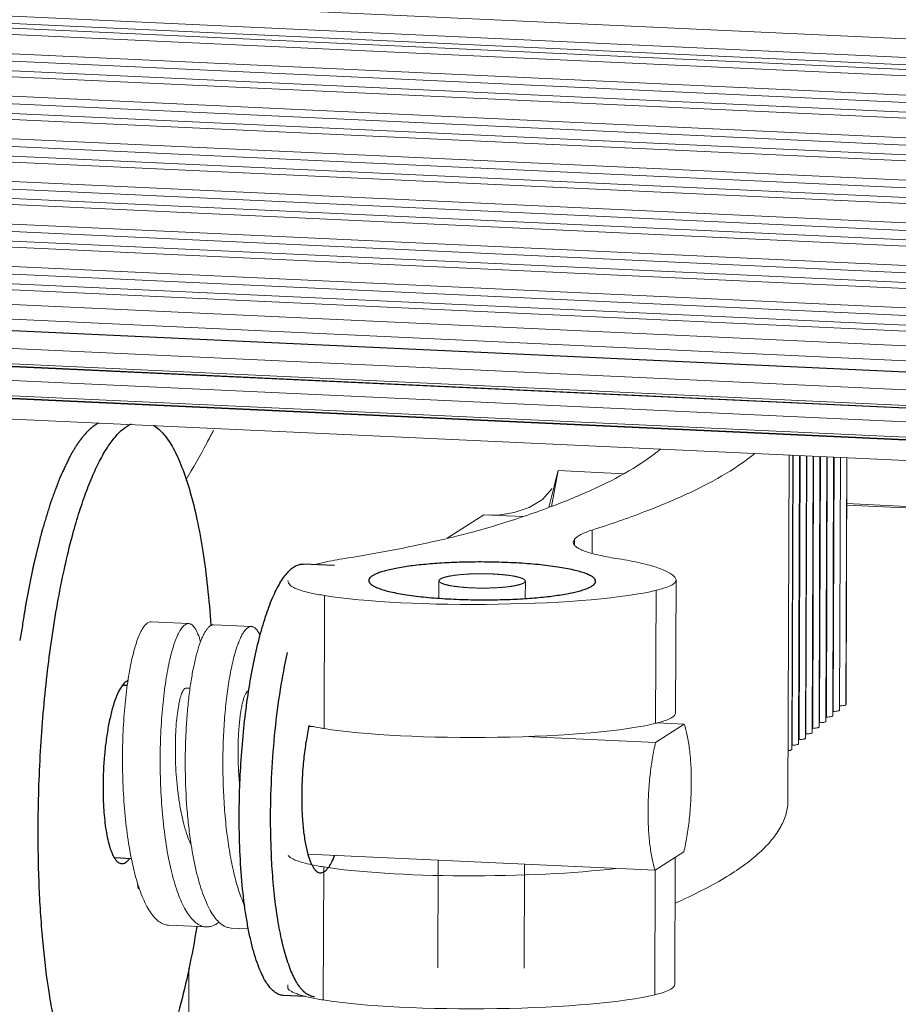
# Model space of a CAD drawing. Header units: millimetres. Extents: x 36962 to 38454, y -11669 to -10615.
# Tile 4 of 30: x 37078 to 37119, y -11564 to -11519. Entities that reach past the tile are written whole.
import ezdxf

# ---------------------------------------------------------------- set-up
doc = ezdxf.new("R2010")
doc.units = ezdxf.units.MM
doc.header["$LTSCALE"] = 50
doc.layers.get('0').update_dxf_attribs({"lineweight": 18})
doc.layers.add('02___PRT_ALL_AXES', color=7, linetype='Continuous')
doc.layers.add('03__ASM_ALL_CURVES', color=7, linetype='Continuous')

msp = doc.modelspace()

# ---------------------------------------------------------------- linework, layer by layer
at = {"color": 7, "linetype": 'Continuous'}
for p, q in [((37066.386, -11517.24), (37356.846, -11530.7)), ((37355.595, -11531.504), (37065.135, -11518.045)), ((37064.634, -11518.366), (37355.094, -11531.826)), ((37064.634, -11518.588), (37355.094, -11532.048)), ((37064.684, -11518.87), (37355.144, -11532.33)), ((37355.141, -11533.228), (37064.681, -11519.768)), ((37355.089, -11533.576), (37064.629, -11520.116)), ((37064.627, -11520.56), (37355.087, -11534.02)), ((37064.678, -11520.842), (37355.138, -11534.301)), ((37355.135, -11535.2), (37064.675, -11521.74)), ((37355.082, -11535.548), (37064.622, -11522.088)), ((37064.621, -11522.532), (37355.081, -11535.992)), ((37064.671, -11522.814), (37355.131, -11536.273)), ((37355.076, -11537.519), (37064.616, -11524.06)), ((37355.128, -11537.172), (37064.668, -11523.712)), ((37064.614, -11524.504), (37355.074, -11537.964)), ((37064.665, -11524.786), (37355.125, -11538.245)), ((37355.031, -11539.14), (37064.662, -11525.684)), ((37355.069, -11539.491), (37064.609, -11526.032)), ((37064.608, -11526.476), (37355.068, -11539.936)), ((37064.658, -11526.758), (37355.118, -11540.217)), ((37355.115, -11541.116), (37064.655, -11527.656)), ((37355.063, -11541.463), (37064.603, -11528.004)), ((37064.601, -11528.448), (37355.061, -11541.908)), ((37064.652, -11528.729), (37355.112, -11542.189)), ((37355.056, -11543.435), (37064.596, -11529.976)), ((37355.109, -11543.088), (37064.649, -11529.628)), ((37064.595, -11530.42), (37355.055, -11543.88)), ((37064.645, -11530.701), (37355.105, -11544.161)), ((37355.156, -11544.847), (37064.696, -11531.387)), ((37355.207, -11545.533), (37064.747, -11532.074)), ((37065.22, -11532.607), (37355.68, -11546.066)), ((37065.273, -11532.636), (37355.733, -11546.096)), ((37356.444, -11546.942), (37066.532, -11533.508)), ((37357.122, -11547.692), (37066.662, -11534.232)), ((37357.222, -11547.804), (37066.762, -11534.344)), ((37357.116, -11547.826), (37066.815, -11534.374)), ((37067.9, -11535.049), (37357.823, -11548.484)), ((37068.03, -11535.773), (37358.49, -11549.233)), ((37358.59, -11549.345), (37068.13, -11535.885)), ((37358.484, -11549.368), (37068.183, -11535.915)), ((37359.389, -11550.346), (37069.473, -11536.912)), ((37113.572, -11538.955), (37113.52, -11554.948)), ((37113.694, -11552.6), (37113.739, -11538.963)), ((37113.761, -11538.964), (37113.716, -11552.4)), ((37114.01, -11552.339), (37114.054, -11538.978)), ((37114.076, -11538.979), (37114.033, -11552.139)), ((37114.327, -11552.078), (37114.37, -11538.992)), ((37114.392, -11538.993), (37114.349, -11551.879)), ((37114.643, -11551.817), (37114.686, -11539.007)), ((37114.707, -11539.008), (37114.666, -11551.618)), ((37114.96, -11551.556), (37115.001, -11539.022)), ((37115.023, -11539.023), (37114.982, -11551.357)), ((37115.276, -11551.295), (37115.317, -11539.036)), ((37115.338, -11539.037), (37115.299, -11551.096)), ((37115.593, -11551.035), (37115.632, -11539.051)), ((37115.654, -11539.052), (37115.615, -11550.835)), ((37115.909, -11550.774), (37115.948, -11539.065)), ((37116.242, -11539.079), (37116.205, -11550.515)), ((37116.207, -11550.498), (37116.245, -11539.079)), ((37102.566, -11541.334), (37102.881, -11539.679)), ((37102.881, -11539.679), (37102.763, -11540.129)), ((37102.881, -11539.679), (37105.925, -11539.82)), ((37102.763, -11540.129), (37102.689, -11540.415)), ((37101.532, -11541.387), (37100.842, -11541.617)), ((37359.382, -11552.543), (37116.237, -11541.276)), ((37359.382, -11552.475), (37116.238, -11541.208)), ((37099.436, -11541.723), (37101.241, -11541.806)), ((37104.455, -11542.43), (37104.451, -11543.51)), ((37103.577, -11542.995), (37103.635, -11542.857)), ((37103.634, -11543.103), (37103.635, -11542.857)), ((37108.303, -11544.646), (37108.335, -11544.742)), ((37108.335, -11544.741), (37108.315, -11550.904)), ((37092.067, -11545.465), (37092.047, -11551.627)), ((37107.413, -11545.221), (37107.392, -11551.383)), ((37085.777, -11546.766), (37084.034, -11546.685)), ((37088.681, -11546.9), (37086.939, -11546.819)), ((37116.205, -11550.515), (37116.207, -11550.497)), ((37115.593, -11551.034), (37115.585, -11551.047)), ((37115.909, -11550.773), (37115.901, -11550.786)), ((37108.715, -11551.421), (37107.391, -11552.273)), ((37108.715, -11551.421), (37107.463, -11551.363)), ((37115.276, -11551.295), (37115.268, -11551.308)), ((37091.563, -11551.539), (37091.343, -11551.529)), ((37114.643, -11551.818), (37114.636, -11551.829)), ((37114.96, -11551.556), (37114.952, -11551.568)), ((37107.391, -11552.273), (37101.35, -11551.993)), ((37114.01, -11552.338), (37114.003, -11552.351)), ((37114.327, -11552.077), (37114.319, -11552.09)), ((37113.694, -11552.599), (37113.686, -11552.612)), ((37108.696, -11557.337), (37107.372, -11558.188)), ((37107.372, -11558.188), (37091.293, -11557.443)), ((37108.293, -11557.596), (37108.274, -11563.475)), ((37092.026, -11558.036), (37092.006, -11564.198)), ((37107.37, -11558.188), (37107.351, -11563.954)), ((37083.383, -11558.704), (37083.436, -11559.039)), ((37083.436, -11559.039), (37083.488, -11559.041)), ((37084.838, -11560.737), (37086.581, -11560.818)), ((37087.743, -11560.872), (37088.542, -11560.909)), ((37085.785, -11562.713), (37085.743, -11575.209)), ((37090.358, -11563.501), (37090.358, -11563.663))]:
    msp.add_line(p, q, dxfattribs=at)
at = {"color": 3, "linetype": 'Continuous'}
msp.add_line((37097.742, -11542.812), (37099.436, -11541.723), dxfattribs=at)
at = {"color": 2, "linetype": 'Continuous'}
for p, q in [((37097.359, -11545.587), (37097.361, -11544.781)), ((37101.359, -11545.6), (37101.361, -11544.795)), ((37097.302, -11562.709), (37097.319, -11557.722)), ((37101.302, -11562.723), (37101.318, -11557.908))]:
    msp.add_line(p, q, dxfattribs=at)
at = {"color": 7, "linetype": 'Continuous'}
for points in [[(37102.6, -11540.514), (37102.153, -11541.015), (37101.532, -11541.387)], [(37100.842, -11541.617), (37100.198, -11541.721), (37099.715, -11541.735), (37099.67, -11541.734)]]:
    msp.add_lwpolyline(points, dxfattribs=at)
msp.add_arc((37106.055, -11545.614), 5.922, 283.0537, 283.8442, dxfattribs=at)
for centre, end_param in [((37099.361, -11544.788), -0.45776), ((37099.341, -11550.95), -0.45776), ((37099.32, -11557.359), -0.804044), ((37099.3, -11563.521), -0.45776)]:
    msp.add_ellipse(centre, major_axis=(8.972, 0.053), ratio=0.121319, start_param=-2.520738, end_param=end_param, dxfattribs=at)
at = {"color": 3, "linetype": 'Continuous'}
msp.add_open_spline([(37086.928, -11537.8), (37086.823, -11538.003), (37086.412, -11538.785), (37085.98, -11539.555), (37085.644, -11540.118)], degree=3, knots=[0, 0, 0, 0, 0.258639, 1, 1, 1, 1], dxfattribs=at)
at = {"color": 7, "linetype": 'Continuous'}
for points, knots in [([(37100.265, -11542.133), (37101.072, -11541.879), (37102.568, -11541.37), (37104.607, -11540.526), (37106.275, -11539.661), (37107.223, -11539.013), (37107.62, -11538.679)], [0, 0, 0, 0, 0.310475, 0.580298, 0.809666, 1, 1, 1, 1]), ([(37111.983, -11538.882), (37111.571, -11539.223), (37110.593, -11539.886), (37108.881, -11540.775), (37106.8, -11541.643), (37105.275, -11542.168), (37104.455, -11542.43)], [0, 0, 0, 0, 0.191944, 0.421887, 0.691169, 1, 1, 1, 1]), ([(37100.265, -11542.133), (37099.754, -11542.294), (37098.66, -11542.604), (37096.213, -11543.188), (37094.265, -11543.546), (37092.904, -11543.765)], [0, 0, 0, 0, 0.213165, 0.451663, 1, 1, 1, 1]), ([(37103.635, -11542.857), (37103.67, -11542.815), (37103.766, -11542.733), (37104.035, -11542.575), (37104.277, -11542.487), (37104.455, -11542.43)], [0, 0, 0, 0, 0.176842, 0.400685, 1, 1, 1, 1]), ([(37105.555, -11543.745), (37105.275, -11543.702), (37104.879, -11543.631), (37104.394, -11543.506), (37104.109, -11543.414), (37103.883, -11543.318), (37103.717, -11543.219), (37103.608, -11543.116), (37103.577, -11543.032), (37103.577, -11542.995)], [0, 0, 0, 0, 0.388571, 0.549346, 0.685919, 0.797672, 0.884917, 0.949968, 1, 1, 1, 1]), ([(37091.613, -11544.032), (37091.708, -11544.007), (37092.134, -11543.9), (37092.566, -11543.819), (37092.904, -11543.765)], [0, 0, 0, 0, 0.222727, 1, 1, 1, 1]), ([(37105.555, -11543.745), (37105.904, -11543.799), (37106.53, -11543.911), (37107.258, -11544.095), (37107.721, -11544.261), (37107.979, -11544.381), (37108.172, -11544.503), (37108.27, -11544.598), (37108.303, -11544.646)], [0, 0, 0, 0, 0.360613, 0.650307, 0.766423, 0.862887, 0.940147, 1, 1, 1, 1]), ([(37090.419, -11544.93), (37090.411, -11544.917), (37090.381, -11544.868), (37090.364, -11544.81), (37090.365, -11544.768)], [0, 0, 0, 0, 0.272757, 1, 1, 1, 1]), ([(37092.067, -11545.465), (37091.858, -11545.433), (37091.483, -11545.367), (37091.046, -11545.258), (37090.768, -11545.159), (37090.614, -11545.088), (37090.498, -11545.015), (37090.439, -11544.959), (37090.419, -11544.93)], [0, 0, 0, 0, 0.3609, 0.650844, 0.76697, 0.863382, 0.940469, 1, 1, 1, 1]), ([(37108.335, -11544.742), (37108.335, -11544.764), (37108.323, -11544.812), (37108.273, -11544.877), (37108.197, -11544.939), (37108.043, -11545.028), (37107.779, -11545.128), (37107.546, -11545.19), (37107.413, -11545.221)], [0, 0, 0, 0, 0.060844, 0.132653, 0.222212, 0.332816, 0.621468, 1, 1, 1, 1]), ([(37084.838, -11560.737), (37084.766, -11560.734), (37084.616, -11560.702), (37084.403, -11560.584), (37084.201, -11560.402), (37084.008, -11560.157), (37083.826, -11559.852), (37083.653, -11559.49), (37083.493, -11559.072), (37083.345, -11558.604), (37083.211, -11558.089), (37083.048, -11557.326), (37082.887, -11556.293), (37082.763, -11554.987), (37082.704, -11553.633), (37082.71, -11552.282), (37082.776, -11550.986), (37082.879, -11549.964), (37082.989, -11549.212), (37083.079, -11548.708), (37083.179, -11548.251), (37083.287, -11547.847), (37083.401, -11547.499), (37083.52, -11547.21), (37083.627, -11547.009), (37083.716, -11546.883), (37083.779, -11546.809), (37083.842, -11546.752), (37083.906, -11546.712), (37083.97, -11546.688), (37084.013, -11546.684), (37084.034, -11546.685)], [0, 0, 0, 0, 0.014425, 0.030074, 0.047881, 0.068421, 0.091984, 0.118663, 0.148421, 0.181129, 0.216585, 0.254538, 0.336706, 0.424919, 0.516096, 0.60698, 0.694295, 0.774892, 0.811763, 0.845909, 0.877039, 0.904904, 0.929302, 0.950096, 0.967242, 0.974481, 0.980873, 0.986485, 0.991423, 0.995851, 1, 1, 1, 1]), ([(37086.581, -11560.818), (37086.509, -11560.815), (37086.359, -11560.783), (37086.146, -11560.665), (37085.944, -11560.483), (37085.751, -11560.238), (37085.568, -11559.933), (37085.396, -11559.57), (37085.236, -11559.153), (37085.088, -11558.685), (37084.954, -11558.17), (37084.79, -11557.407), (37084.63, -11556.374), (37084.506, -11555.068), (37084.447, -11553.714), (37084.452, -11552.363), (37084.518, -11551.067), (37084.621, -11550.045), (37084.731, -11549.292), (37084.822, -11548.788), (37084.922, -11548.332), (37085.03, -11547.928), (37085.144, -11547.58), (37085.263, -11547.29), (37085.37, -11547.09), (37085.458, -11546.963), (37085.521, -11546.89), (37085.585, -11546.833), (37085.649, -11546.792), (37085.713, -11546.769), (37085.756, -11546.765), (37085.777, -11546.766)], [0, 0, 0, 0, 0.014425, 0.030074, 0.047881, 0.068421, 0.091984, 0.118663, 0.148421, 0.181129, 0.216585, 0.254538, 0.336706, 0.424919, 0.516096, 0.60698, 0.694295, 0.774892, 0.811763, 0.845909, 0.877039, 0.904904, 0.929302, 0.950096, 0.967242, 0.974481, 0.980873, 0.986485, 0.991423, 0.995851, 1, 1, 1, 1]), ([(37085.888, -11557.023), (37085.845, -11556.748), (37085.77, -11556.186), (37085.661, -11555.027), (37085.611, -11553.843), (37085.615, -11552.656), (37085.645, -11551.786), (37085.7, -11550.95), (37085.778, -11550.161), (37085.877, -11549.432), (37085.995, -11548.775), (37086.128, -11548.201), (37086.254, -11547.781), (37086.362, -11547.494), (37086.442, -11547.315), (37086.522, -11547.163), (37086.603, -11547.038), (37086.685, -11546.94), (37086.768, -11546.869), (37086.853, -11546.826), (37086.911, -11546.818), (37086.939, -11546.819)], [0, 0, 0, 0, 0.079036, 0.161392, 0.331069, 0.415821, 0.498765, 0.578621, 0.654159, 0.724226, 0.787774, 0.843883, 0.891805, 0.912529, 0.931038, 0.947327, 0.96143, 0.973448, 0.983586, 0.992225, 1, 1, 1, 1]), ([(37085.777, -11546.766), (37085.803, -11546.767), (37085.857, -11546.779), (37085.934, -11546.825), (37086.006, -11546.896), (37086.076, -11546.991), (37086.143, -11547.112), (37086.234, -11547.317), (37086.288, -11547.489), (37086.321, -11547.611)], [0, 0, 0, 0, 0.073928, 0.155364, 0.249958, 0.361221, 0.491127, 0.640698, 1, 1, 1, 1]), ([(37088.366, -11559.839), (37088.317, -11559.732), (37088.222, -11559.506), (37088.045, -11559.006), (37087.851, -11558.3), (37087.665, -11557.37), (37087.52, -11556.351), (37087.419, -11555.27), (37087.363, -11554.155), (37087.351, -11553.033), (37087.381, -11551.935), (37087.452, -11550.889), (37087.558, -11549.921), (37087.696, -11549.056), (37087.837, -11548.413), (37087.965, -11547.968), (37088.06, -11547.689), (37088.158, -11547.45), (37088.258, -11547.252), (37088.36, -11547.097), (37088.464, -11546.984), (37088.556, -11546.923), (37088.629, -11546.902), (37088.664, -11546.899), (37088.681, -11546.9)], [0, 0, 0, 0, 0.026348, 0.054995, 0.118734, 0.190071, 0.267484, 0.349202, 0.433291, 0.517721, 0.600433, 0.679404, 0.752712, 0.818591, 0.875507, 0.900213, 0.922253, 0.941548, 0.958068, 0.971858, 0.983091, 0.992178, 0.996178, 1, 1, 1, 1]), ([(37088.681, -11546.9), (37088.699, -11546.901), (37088.736, -11546.907), (37088.79, -11546.93), (37088.842, -11546.965), (37088.914, -11547.032), (37088.998, -11547.15), (37089.053, -11547.259), (37089.08, -11547.32)], [0, 0, 0, 0, 0.089029, 0.182622, 0.284705, 0.398277, 0.667302, 1, 1, 1, 1]), ([(37085.889, -11557.023), (37085.824, -11556.888), (37085.705, -11556.591), (37085.557, -11556.109), (37085.43, -11555.57), (37085.327, -11554.988), (37085.247, -11554.377), (37085.192, -11553.753), (37085.161, -11553.129), (37085.152, -11552.521), (37085.165, -11551.945), (37085.196, -11551.414), (37085.245, -11550.941), (37085.298, -11550.59), (37085.348, -11550.346), (37085.386, -11550.194), (37085.425, -11550.064), (37085.466, -11549.957), (37085.507, -11549.872), (37085.544, -11549.818), (37085.574, -11549.788), (37085.601, -11549.769), (37085.624, -11549.762), (37085.638, -11549.762)], [0, 0, 0, 0, 0.060266, 0.128317, 0.202973, 0.282743, 0.365925, 0.45067, 0.535056, 0.61714, 0.695023, 0.766896, 0.8311, 0.886177, 0.90991, 0.930941, 0.949177, 0.964564, 0.977103, 0.986891, 0.990846, 0.994267, 1, 1, 1, 1]), ([(37088.14, -11554.359), (37088.112, -11554.078), (37088.072, -11553.519), (37088.054, -11552.702), (37088.07, -11552.048), (37088.102, -11551.562), (37088.133, -11551.234), (37088.17, -11550.936), (37088.213, -11550.671), (37088.261, -11550.441), (37088.312, -11550.25), (37088.359, -11550.117), (37088.399, -11550.032), (37088.427, -11549.983), (37088.456, -11549.945), (37088.484, -11549.917), (37088.513, -11549.9), (37088.533, -11549.897), (37088.543, -11549.897)], [0, 0, 0, 0, 0.185799, 0.367148, 0.536483, 0.61441, 0.686738, 0.75272, 0.811688, 0.863068, 0.906406, 0.941404, 0.955755, 0.968041, 0.978343, 0.986837, 0.993856, 1, 1, 1, 1]), ([(37116.164, -11550.541), (37116.131, -11550.552), (37116.049, -11550.566), (37115.967, -11550.573), (37115.919, -11550.575)], [0, 0, 0, 0, 0.416367, 1, 1, 1, 1]), ([(37116.205, -11550.515), (37116.203, -11550.521), (37116.189, -11550.532), (37116.173, -11550.538), (37116.164, -11550.541)], [0, 0, 0, 0, 0.368296, 1, 1, 1, 1]), ([(37108.315, -11550.904), (37108.315, -11550.925), (37108.304, -11550.971), (37108.259, -11551.033), (37108.189, -11551.093), (37108.049, -11551.178), (37107.808, -11551.274), (37107.594, -11551.334), (37107.472, -11551.364)], [0, 0, 0, 0, 0.062662, 0.135731, 0.225864, 0.336432, 0.623662, 1, 1, 1, 1]), ([(37115.849, -11550.808), (37115.816, -11550.816), (37115.738, -11550.828), (37115.659, -11550.833), (37115.615, -11550.835)], [0, 0, 0, 0, 0.434502, 1, 1, 1, 1]), ([(37115.901, -11550.786), (37115.898, -11550.788), (37115.882, -11550.798), (37115.863, -11550.804), (37115.849, -11550.808)], [0, 0, 0, 0, 0.189606, 1, 1, 1, 1]), ([(37108.715, -11551.421), (37108.775, -11551.592), (37108.874, -11551.981), (37108.973, -11552.626), (37109.033, -11553.367), (37109.051, -11554.171), (37109.026, -11555.004), (37108.959, -11555.828), (37108.853, -11556.607), (37108.753, -11557.104), (37108.696, -11557.337)], [0, 0, 0, 0, 0.090744, 0.201205, 0.327286, 0.463897, 0.605356, 0.74572, 0.879099, 1, 1, 1, 1]), ([(37115.216, -11551.329), (37115.183, -11551.338), (37115.105, -11551.349), (37115.026, -11551.355), (37114.982, -11551.357)], [0, 0, 0, 0, 0.434502, 1, 1, 1, 1]), ([(37115.268, -11551.308), (37115.265, -11551.31), (37115.249, -11551.319), (37115.231, -11551.325), (37115.216, -11551.329)], [0, 0, 0, 0, 0.189606, 1, 1, 1, 1]), ([(37115.532, -11551.068), (37115.499, -11551.077), (37115.421, -11551.088), (37115.343, -11551.094), (37115.299, -11551.096)], [0, 0, 0, 0, 0.434502, 1, 1, 1, 1]), ([(37115.585, -11551.047), (37115.582, -11551.049), (37115.565, -11551.059), (37115.547, -11551.064), (37115.532, -11551.068)], [0, 0, 0, 0, 0.189606, 1, 1, 1, 1]), ([(37092.047, -11551.627), (37091.983, -11551.617), (37091.747, -11551.58), (37091.513, -11551.535), (37091.343, -11551.496)], [0, 0, 0, 0, 0.269684, 1, 1, 1, 1]), ([(37114.583, -11551.851), (37114.55, -11551.859), (37114.472, -11551.871), (37114.394, -11551.877), (37114.349, -11551.879)], [0, 0, 0, 0, 0.434502, 1, 1, 1, 1]), ([(37114.636, -11551.829), (37114.633, -11551.831), (37114.617, -11551.842), (37114.598, -11551.847), (37114.583, -11551.851)], [0, 0, 0, 0, 0.179948, 1, 1, 1, 1]), ([(37114.899, -11551.59), (37114.866, -11551.599), (37114.788, -11551.61), (37114.71, -11551.616), (37114.666, -11551.618)], [0, 0, 0, 0, 0.434502, 1, 1, 1, 1]), ([(37114.952, -11551.568), (37114.949, -11551.57), (37114.933, -11551.58), (37114.914, -11551.586), (37114.899, -11551.59)], [0, 0, 0, 0, 0.189606, 1, 1, 1, 1]), ([(37107.372, -11558.188), (37107.312, -11558.018), (37107.213, -11557.628), (37107.114, -11556.984), (37107.054, -11556.243), (37107.036, -11555.439), (37107.061, -11554.606), (37107.128, -11553.782), (37107.234, -11553.003), (37107.334, -11552.506), (37107.391, -11552.273)], [0, 0, 0, 0, 0.090744, 0.201205, 0.327286, 0.463897, 0.605356, 0.74572, 0.879099, 1, 1, 1, 1]), ([(37113.95, -11552.372), (37113.917, -11552.381), (37113.839, -11552.393), (37113.761, -11552.398), (37113.716, -11552.4)], [0, 0, 0, 0, 0.434502, 1, 1, 1, 1]), ([(37114.003, -11552.351), (37114, -11552.353), (37113.983, -11552.363), (37113.965, -11552.369), (37113.95, -11552.372)], [0, 0, 0, 0, 0.189606, 1, 1, 1, 1]), ([(37114.266, -11552.112), (37114.233, -11552.12), (37114.155, -11552.132), (37114.077, -11552.138), (37114.033, -11552.139)], [0, 0, 0, 0, 0.434502, 1, 1, 1, 1]), ([(37114.319, -11552.09), (37114.316, -11552.092), (37114.3, -11552.102), (37114.281, -11552.108), (37114.266, -11552.112)], [0, 0, 0, 0, 0.189606, 1, 1, 1, 1]), ([(37113.633, -11552.633), (37113.626, -11552.635), (37113.591, -11552.643), (37113.556, -11552.648), (37113.528, -11552.651)], [0, 0, 0, 0, 0.211136, 1, 1, 1, 1]), ([(37113.686, -11552.612), (37113.683, -11552.614), (37113.667, -11552.624), (37113.648, -11552.629), (37113.633, -11552.633)], [0, 0, 0, 0, 0.189606, 1, 1, 1, 1]), ([(37113.52, -11554.948), (37113.519, -11555.153), (37113.458, -11555.579), (37113.197, -11556.2), (37112.771, -11556.81), (37112.186, -11557.411), (37111.442, -11558.004), (37110.541, -11558.59), (37109.484, -11559.168), (37108.716, -11559.528), (37108.308, -11559.708)], [0, 0, 0, 0, 0.083248, 0.172054, 0.271006, 0.383388, 0.511367, 0.656306, 0.81903, 1, 1, 1, 1]), ([(37087.174, -11560.594), (37087.099, -11560.522), (37086.953, -11560.35), (37086.76, -11560.044), (37086.579, -11559.673), (37086.41, -11559.243), (37086.255, -11558.757), (37086.061, -11558.015), (37085.951, -11557.428), (37085.888, -11557.023)], [0, 0, 0, 0, 0.081089, 0.174896, 0.281991, 0.402284, 0.535231, 0.679959, 1, 1, 1, 1]), ([(37091.471, -11557.937), (37091.334, -11557.909), (37091.086, -11557.851), (37090.762, -11557.747), (37090.529, -11557.64), (37090.411, -11557.549), (37090.378, -11557.501)], [0, 0, 0, 0, 0.353287, 0.638257, 0.852613, 1, 1, 1, 1]), ([(37092.026, -11558.036), (37091.977, -11558.028), (37091.791, -11557.999), (37091.607, -11557.965), (37091.471, -11557.937)], [0, 0, 0, 0, 0.264382, 1, 1, 1, 1]), ([(37087.174, -11560.594), (37087.127, -11560.631), (37087.032, -11560.698), (37086.882, -11560.772), (37086.731, -11560.814), (37086.63, -11560.82), (37086.581, -11560.818)], [0, 0, 0, 0, 0.279211, 0.534385, 0.771905, 1, 1, 1, 1]), ([(37087.743, -11560.872), (37087.694, -11560.869), (37087.594, -11560.854), (37087.448, -11560.798), (37087.305, -11560.711), (37087.217, -11560.636), (37087.174, -11560.594)], [0, 0, 0, 0, 0.228153, 0.465705, 0.720862, 1, 1, 1, 1]), ([(37092.006, -11564.198), (37091.797, -11564.166), (37091.421, -11564.1), (37090.984, -11563.991), (37090.706, -11563.892), (37090.552, -11563.821), (37090.436, -11563.748), (37090.377, -11563.692), (37090.358, -11563.663)], [0, 0, 0, 0, 0.360787, 0.650868, 0.766996, 0.86339, 0.940487, 1, 1, 1, 1]), ([(37108.274, -11563.475), (37108.273, -11563.497), (37108.261, -11563.546), (37108.211, -11563.611), (37108.135, -11563.673), (37107.981, -11563.762), (37107.717, -11563.862), (37107.484, -11563.924), (37107.351, -11563.954)], [0, 0, 0, 0, 0.060866, 0.132711, 0.222329, 0.332971, 0.621833, 1, 1, 1, 1])]:
    msp.add_open_spline(points, degree=3, knots=knots, dxfattribs=at)
msp.add_open_spline([(37102.689, -11540.415), (37102.605, -11540.735), (37102.523, -11541.056), (37102.447, -11541.379)], degree=3, dxfattribs=at)
at = {"color": 2, "linetype": 'Continuous'}
for points in [[(37099.134, -11544.456), (37099.103, -11544.457), (37099.039, -11544.459), (37098.944, -11544.462), (37098.864, -11544.464), (37098.808, -11544.466), (37098.777, -11544.467), (37098.752, -11544.468), (37098.731, -11544.47), (37098.701, -11544.472), (37098.648, -11544.475), (37098.589, -11544.479), (37098.529, -11544.483), (37098.484, -11544.486), (37098.447, -11544.489), (37098.42, -11544.491), (37098.406, -11544.492), (37098.394, -11544.493), (37098.384, -11544.494), (37098.371, -11544.495), (37098.348, -11544.498), (37098.301, -11544.503), (37098.247, -11544.509), (37098.193, -11544.515), (37098.153, -11544.52), (37098.12, -11544.523), (37098.096, -11544.526), (37098.083, -11544.527), (37098.072, -11544.528), (37098.064, -11544.53), (37098.052, -11544.532), (37098.032, -11544.535), (37097.992, -11544.542), (37097.946, -11544.55), (37097.9, -11544.558), (37097.871, -11544.563), (37097.848, -11544.566), (37097.83, -11544.569), (37097.816, -11544.572), (37097.806, -11544.573), (37097.8, -11544.574), (37097.796, -11544.575), (37097.793, -11544.576), (37097.788, -11544.577), (37097.78, -11544.579), (37097.769, -11544.582), (37097.756, -11544.585), (37097.738, -11544.59), (37097.716, -11544.595), (37097.69, -11544.602), (37097.663, -11544.609), (37097.641, -11544.615), (37097.624, -11544.619), (37097.61, -11544.622), (37097.599, -11544.625), (37097.592, -11544.627), (37097.587, -11544.628), (37097.584, -11544.629), (37097.582, -11544.63), (37097.579, -11544.631), (37097.573, -11544.634), (37097.566, -11544.637), (37097.557, -11544.64), (37097.545, -11544.646), (37097.53, -11544.652), (37097.512, -11544.659), (37097.494, -11544.667), (37097.479, -11544.673), (37097.467, -11544.678), (37097.458, -11544.682), (37097.45, -11544.685), (37097.445, -11544.687), (37097.442, -11544.688), (37097.439, -11544.689), (37097.439, -11544.69), (37097.437, -11544.692), (37097.435, -11544.694), (37097.431, -11544.697), (37097.426, -11544.701), (37097.42, -11544.707), (37097.413, -11544.713), (37097.404, -11544.721), (37097.395, -11544.729), (37097.388, -11544.736), (37097.382, -11544.741), (37097.377, -11544.745), (37097.374, -11544.749), (37097.371, -11544.751), (37097.37, -11544.752), (37097.368, -11544.753), (37097.369, -11544.754), (37097.369, -11544.756), (37097.369, -11544.758), (37097.369, -11544.761), (37097.37, -11544.766), (37097.37, -11544.771), (37097.371, -11544.778), (37097.371, -11544.786), (37097.372, -11544.795), (37097.373, -11544.802), (37097.373, -11544.807), (37097.374, -11544.811), (37097.374, -11544.815), (37097.374, -11544.817), (37097.374, -11544.818), (37097.374, -11544.82), (37097.376, -11544.821), (37097.377, -11544.822), (37097.38, -11544.824), (37097.384, -11544.828), (37097.39, -11544.832), (37097.396, -11544.837), (37097.405, -11544.843), (37097.415, -11544.851), (37097.425, -11544.859), (37097.434, -11544.866), (37097.441, -11544.871), (37097.446, -11544.875), (37097.45, -11544.879), (37097.453, -11544.881), (37097.455, -11544.882), (37097.456, -11544.884), (37097.459, -11544.884), (37097.462, -11544.886), (37097.467, -11544.888), (37097.475, -11544.891), (37097.485, -11544.895), (37097.498, -11544.9), (37097.514, -11544.906), (37097.533, -11544.914), (37097.553, -11544.921), (37097.569, -11544.927), (37097.582, -11544.933), (37097.591, -11544.936), (37097.599, -11544.939), (37097.605, -11544.942), (37097.608, -11544.943), (37097.61, -11544.944), (37097.614, -11544.945), (37097.619, -11544.946), (37097.627, -11544.948), (37097.638, -11544.951), (37097.652, -11544.954), (37097.671, -11544.959), (37097.694, -11544.964), (37097.721, -11544.971), (37097.749, -11544.978), (37097.772, -11544.983), (37097.79, -11544.988), (37097.804, -11544.991), (37097.816, -11544.994), (37097.824, -11544.996), (37097.828, -11544.997), (37097.832, -11544.998), (37097.836, -11544.999), (37097.842, -11545), (37097.853, -11545.002), (37097.867, -11545.004), (37097.885, -11545.007), (37097.909, -11545.011), (37097.939, -11545.016), (37097.986, -11545.024), (37098.034, -11545.032), (37098.075, -11545.038), (37098.096, -11545.042), (37098.108, -11545.044), (37098.116, -11545.045), (37098.127, -11545.046), (37098.141, -11545.048), (37098.165, -11545.051), (37098.199, -11545.054), (37098.24, -11545.059), (37098.294, -11545.065), (37098.349, -11545.071), (37098.397, -11545.076), (37098.421, -11545.079), (37098.434, -11545.081), (37098.444, -11545.082), (37098.456, -11545.083), (37098.471, -11545.084), (37098.497, -11545.085), (37098.535, -11545.088), (37098.58, -11545.091), (37098.641, -11545.095), (37098.701, -11545.1), (37098.754, -11545.103), (37098.785, -11545.105), (37098.807, -11545.107), (37098.831, -11545.108), (37098.863, -11545.109), (37098.919, -11545.111), (37098.999, -11545.114), (37099.079, -11545.116), (37099.135, -11545.118), (37099.167, -11545.119), (37099.191, -11545.12), (37099.216, -11545.12), (37099.249, -11545.12), (37099.307, -11545.12), (37099.39, -11545.12), (37099.489, -11545.12), (37099.555, -11545.12), (37099.588, -11545.12)], [(37099.588, -11545.12), (37099.62, -11545.119), (37099.684, -11545.117), (37099.779, -11545.114), (37099.858, -11545.112), (37099.914, -11545.11), (37099.946, -11545.109), (37099.97, -11545.108), (37099.992, -11545.106), (37100.022, -11545.104), (37100.074, -11545.101), (37100.134, -11545.097), (37100.194, -11545.093), (37100.239, -11545.09), (37100.276, -11545.087), (37100.302, -11545.085), (37100.317, -11545.084), (37100.329, -11545.083), (37100.338, -11545.082), (37100.352, -11545.081), (37100.375, -11545.078), (37100.422, -11545.073), (37100.476, -11545.067), (37100.529, -11545.061), (37100.57, -11545.056), (37100.603, -11545.053), (37100.627, -11545.05), (37100.64, -11545.049), (37100.65, -11545.048), (37100.658, -11545.046), (37100.67, -11545.044), (37100.69, -11545.041), (37100.731, -11545.034), (37100.777, -11545.026), (37100.823, -11545.018), (37100.852, -11545.013), (37100.875, -11545.01), (37100.892, -11545.007), (37100.907, -11545.004), (37100.917, -11545.003), (37100.922, -11545.002), (37100.927, -11545.001), (37100.93, -11545), (37100.935, -11544.999), (37100.942, -11544.997), (37100.953, -11544.994), (37100.967, -11544.991), (37100.984, -11544.986), (37101.006, -11544.981), (37101.033, -11544.974), (37101.059, -11544.967), (37101.081, -11544.961), (37101.099, -11544.957), (37101.112, -11544.954), (37101.123, -11544.951), (37101.131, -11544.949), (37101.135, -11544.948), (37101.139, -11544.947), (37101.141, -11544.946), (37101.144, -11544.945), (37101.149, -11544.942), (37101.157, -11544.939), (37101.166, -11544.936), (37101.178, -11544.93), (37101.193, -11544.924), (37101.211, -11544.917), (37101.229, -11544.909), (37101.244, -11544.903), (37101.256, -11544.898), (37101.265, -11544.894), (37101.272, -11544.891), (37101.278, -11544.889), (37101.281, -11544.888), (37101.283, -11544.887), (37101.284, -11544.886), (37101.286, -11544.884), (37101.288, -11544.882), (37101.292, -11544.879), (37101.296, -11544.875), (37101.302, -11544.869), (37101.31, -11544.863), (37101.319, -11544.855), (37101.327, -11544.847), (37101.335, -11544.84), (37101.341, -11544.835), (37101.345, -11544.831), (37101.349, -11544.827), (37101.352, -11544.825), (37101.353, -11544.824), (37101.354, -11544.823), (37101.354, -11544.822), (37101.354, -11544.82), (37101.354, -11544.818), (37101.353, -11544.815), (37101.353, -11544.81), (37101.353, -11544.805), (37101.352, -11544.798), (37101.351, -11544.79), (37101.351, -11544.781), (37101.35, -11544.774), (37101.349, -11544.769), (37101.349, -11544.765), (37101.349, -11544.761), (37101.349, -11544.759), (37101.348, -11544.758), (37101.349, -11544.756), (37101.347, -11544.755), (37101.345, -11544.754), (37101.342, -11544.752), (37101.338, -11544.748), (37101.333, -11544.744), (37101.326, -11544.739), (37101.318, -11544.732), (37101.307, -11544.725), (37101.297, -11544.717), (37101.289, -11544.71), (37101.282, -11544.705), (37101.277, -11544.701), (37101.272, -11544.697), (37101.27, -11544.695), (37101.268, -11544.694), (37101.267, -11544.692), (37101.264, -11544.692), (37101.261, -11544.69), (37101.255, -11544.688), (37101.247, -11544.685), (37101.238, -11544.681), (37101.225, -11544.676), (37101.209, -11544.67), (37101.189, -11544.662), (37101.17, -11544.655), (37101.154, -11544.649), (37101.141, -11544.643), (37101.131, -11544.64), (37101.123, -11544.637), (37101.118, -11544.634), (37101.114, -11544.633), (37101.112, -11544.632), (37101.109, -11544.631), (37101.104, -11544.63), (37101.096, -11544.628), (37101.084, -11544.625), (37101.071, -11544.622), (37101.052, -11544.617), (37101.029, -11544.612), (37101.001, -11544.605), (37100.974, -11544.598), (37100.951, -11544.593), (37100.932, -11544.588), (37100.919, -11544.585), (37100.907, -11544.582), (37100.899, -11544.58), (37100.894, -11544.579), (37100.891, -11544.578), (37100.886, -11544.577), (37100.881, -11544.576), (37100.87, -11544.574), (37100.855, -11544.572), (37100.837, -11544.569), (37100.814, -11544.565), (37100.784, -11544.56), (37100.737, -11544.552), (37100.689, -11544.544), (37100.648, -11544.538), (37100.627, -11544.534), (37100.615, -11544.532), (37100.606, -11544.531), (37100.596, -11544.53), (37100.582, -11544.528), (37100.558, -11544.525), (37100.524, -11544.522), (37100.483, -11544.517), (37100.428, -11544.511), (37100.374, -11544.505), (37100.326, -11544.5), (37100.302, -11544.497), (37100.288, -11544.495), (37100.279, -11544.494), (37100.267, -11544.493), (37100.252, -11544.492), (37100.225, -11544.491), (37100.188, -11544.488), (37100.142, -11544.485), (37100.082, -11544.481), (37100.021, -11544.476), (37099.968, -11544.473), (37099.938, -11544.471), (37099.916, -11544.469), (37099.891, -11544.468), (37099.86, -11544.467), (37099.804, -11544.465), (37099.724, -11544.462), (37099.644, -11544.46), (37099.588, -11544.458), (37099.556, -11544.457), (37099.532, -11544.456), (37099.507, -11544.456), (37099.474, -11544.456), (37099.416, -11544.456), (37099.333, -11544.456), (37099.234, -11544.456), (37099.168, -11544.456), (37099.134, -11544.456)]]:
    msp.add_open_spline(points, degree=3, knots=[0, 0, 0, 0, 0.015625, 0.03125, 0.046875, 0.054688, 0.058594, 0.0625, 0.066406, 0.070312, 0.078125, 0.09375, 0.101562, 0.109375, 0.117188, 0.121094, 0.123047, 0.125, 0.126953, 0.128906, 0.132812, 0.140625, 0.15625, 0.164062, 0.171875, 0.179688, 0.183594, 0.185547, 0.1875, 0.189453, 0.191406, 0.195312, 0.203125, 0.21875, 0.226562, 0.234375, 0.238281, 0.242188, 0.246094, 0.248047, 0.249023, 0.25, 0.250977, 0.251953, 0.253906, 0.257812, 0.261719, 0.265625, 0.273438, 0.28125, 0.289062, 0.296875, 0.300781, 0.304688, 0.308594, 0.310547, 0.311523, 0.3125, 0.313477, 0.314453, 0.316406, 0.320312, 0.324219, 0.328125, 0.335938, 0.34375, 0.351562, 0.359375, 0.363281, 0.367188, 0.371094, 0.373047, 0.374023, 0.375, 0.375977, 0.376953, 0.378906, 0.382812, 0.386719, 0.390625, 0.398438, 0.40625, 0.414062, 0.421875, 0.425781, 0.429688, 0.433594, 0.435547, 0.436523, 0.4375, 0.438477, 0.439453, 0.441406, 0.445312, 0.449219, 0.453125, 0.460938, 0.46875, 0.476562, 0.484375, 0.488281, 0.492188, 0.496094, 0.498047, 0.499023, 0.5, 0.500977, 0.501953, 0.503906, 0.507812, 0.511719, 0.515625, 0.523438, 0.53125, 0.539062, 0.546875, 0.550781, 0.554688, 0.558594, 0.560547, 0.561523, 0.5625, 0.563477, 0.564453, 0.566406, 0.570312, 0.574219, 0.578125, 0.585938, 0.59375, 0.601562, 0.609375, 0.613281, 0.617188, 0.621094, 0.623047, 0.624023, 0.625, 0.625977, 0.626953, 0.628906, 0.632812, 0.636719, 0.640625, 0.648438, 0.65625, 0.664062, 0.671875, 0.675781, 0.679688, 0.683594, 0.685547, 0.686523, 0.6875, 0.688477, 0.689453, 0.691406, 0.695312, 0.699219, 0.703125, 0.710938, 0.71875, 0.734375, 0.742188, 0.746094, 0.748047, 0.75, 0.751953, 0.753906, 0.757812, 0.765625, 0.773438, 0.78125, 0.796875, 0.804688, 0.808594, 0.810547, 0.8125, 0.814453, 0.816406, 0.820312, 0.828125, 0.835938, 0.84375, 0.859375, 0.867188, 0.871094, 0.875, 0.878906, 0.882812, 0.890625, 0.90625, 0.921875, 0.929688, 0.933594, 0.9375, 0.941406, 0.945312, 0.953125, 0.96875, 0.984375, 1, 1, 1, 1], dxfattribs=at)
at = {"layer": '02___PRT_ALL_AXES', "color": 7, "linetype": 'Continuous'}
for p, q in [((37092.531, -11544.075), (37091.079, -11544.008)), ((37082.928, -11549.637), (37082.711, -11549.627)), ((37085.833, -11549.771), (37085.638, -11549.762)), ((37083.123, -11557.654), (37082.347, -11557.618)), ((37091.173, -11564.034), (37090.153, -11563.987))]:
    msp.add_line(p, q, dxfattribs=at)
for points, knots in [([(37080.337, -11542.894), (37080.431, -11542.535), (37080.623, -11541.849), (37080.942, -11540.879), (37081.276, -11540.015), (37081.623, -11539.265), (37081.981, -11538.634), (37082.346, -11538.127), (37082.717, -11537.747), (37082.989, -11537.567), (37083.123, -11537.507)], [0, 0, 0, 0, 0.179525, 0.34456, 0.494105, 0.627411, 0.744092, 0.844269, 0.92884, 1, 1, 1, 1]), ([(37084.143, -11537.572), (37084.321, -11537.68), (37084.569, -11537.913), (37084.851, -11538.291), (37085.068, -11538.651), (37085.275, -11539.068), (37085.552, -11539.727), (37085.864, -11540.687), (37086.181, -11541.991), (37086.447, -11543.474), (37086.66, -11545.114), (37086.761, -11546.258), (37086.803, -11546.852)], [0, 0, 0, 0, 0.063388, 0.101236, 0.14364, 0.190782, 0.242728, 0.360878, 0.497348, 0.650687, 0.818991, 1, 1, 1, 1]), ([(37078.805, -11556.252), (37078.809, -11555.058), (37078.883, -11552.682), (37079.179, -11549.202), (37079.577, -11546.413), (37079.984, -11544.335), (37080.215, -11543.361), (37080.337, -11542.894)], [0, 0, 0, 0, 0.265762, 0.528856, 0.777298, 0.89251, 1, 1, 1, 1]), ([(37088.548, -11549.895), (37088.614, -11549.469), (37088.757, -11548.654), (37089.016, -11547.501), (37089.307, -11546.482), (37089.582, -11545.733), (37089.817, -11545.22), (37089.99, -11544.898), (37090.166, -11544.623), (37090.345, -11544.397), (37090.525, -11544.22), (37090.708, -11544.094), (37090.893, -11544.019), (37091.019, -11544.005), (37091.079, -11544.008)], [0, 0, 0, 0, 0.193007, 0.37066, 0.529739, 0.667616, 0.728022, 0.782549, 0.83118, 0.874046, 0.911483, 0.944136, 0.973097, 1, 1, 1, 1]), ([(37098.766, -11543.915), (37098.454, -11543.92), (37097.847, -11543.939), (37096.972, -11543.995), (37096.176, -11544.075), (37095.575, -11544.164), (37095.154, -11544.248), (37094.887, -11544.313), (37094.658, -11544.381), (37094.467, -11544.452), (37094.315, -11544.526), (37094.203, -11544.602), (37094.131, -11544.681), (37094.111, -11544.743), (37094.111, -11544.771)], [0, 0, 0, 0, 0.19291, 0.375712, 0.542511, 0.688156, 0.751648, 0.808298, 0.857769, 0.899829, 0.934433, 0.96185, 0.982959, 1, 1, 1, 1]), ([(37104.611, -11544.805), (37104.611, -11544.773), (37104.584, -11544.699), (37104.487, -11544.608), (37104.34, -11544.521), (37104.043, -11544.396), (37103.543, -11544.262), (37102.81, -11544.13), (37101.925, -11544.024), (37100.928, -11543.95), (37099.862, -11543.911), (37099.134, -11543.909), (37098.766, -11543.915)], [0, 0, 0, 0, 0.015992, 0.036833, 0.064837, 0.100735, 0.196249, 0.321095, 0.470503, 0.638296, 0.817352, 1, 1, 1, 1]), ([(37094.111, -11544.771), (37094.111, -11544.803), (37094.139, -11544.877), (37094.235, -11544.968), (37094.383, -11545.055), (37094.679, -11545.18), (37095.179, -11545.314), (37095.913, -11545.446), (37096.797, -11545.552), (37097.794, -11545.626), (37098.86, -11545.665), (37099.589, -11545.667), (37099.957, -11545.661)], [0, 0, 0, 0, 0.015992, 0.036833, 0.064837, 0.100735, 0.196249, 0.321095, 0.470503, 0.638296, 0.817352, 1, 1, 1, 1]), ([(37099.957, -11545.661), (37100.268, -11545.656), (37100.875, -11545.637), (37101.75, -11545.581), (37102.547, -11545.501), (37103.148, -11545.412), (37103.569, -11545.328), (37103.835, -11545.263), (37104.065, -11545.195), (37104.256, -11545.124), (37104.408, -11545.05), (37104.519, -11544.974), (37104.592, -11544.895), (37104.611, -11544.833), (37104.611, -11544.805)], [0, 0, 0, 0, 0.19291, 0.375712, 0.542511, 0.688156, 0.751648, 0.808298, 0.857769, 0.899829, 0.934433, 0.96185, 0.982959, 1, 1, 1, 1]), ([(37089.567, -11555.673), (37089.569, -11555.009), (37089.607, -11553.684), (37089.758, -11551.731), (37089.997, -11549.87), (37090.221, -11548.676), (37090.349, -11548.109)], [0, 0, 0, 0, 0.261597, 0.521851, 0.771054, 1, 1, 1, 1]), ([(37082.71, -11549.616), (37082.639, -11549.708), (37082.506, -11549.942), (37082.341, -11550.356), (37082.19, -11550.871), (37082.059, -11551.469), (37081.951, -11552.133), (37081.843, -11553.09), (37081.809, -11553.826), (37081.807, -11554.322)], [0, 0, 0, 0, 0.072344, 0.164926, 0.276288, 0.40378, 0.543996, 0.692985, 1, 1, 1, 1]), ([(37082.961, -11549.41), (37082.915, -11549.426), (37082.821, -11549.486), (37082.747, -11549.568), (37082.71, -11549.616)], [0, 0, 0, 0, 0.444898, 1, 1, 1, 1]), ([(37088.114, -11555.606), (37088.116, -11555.121), (37088.137, -11554.15), (37088.221, -11552.702), (37088.354, -11551.282), (37088.478, -11550.35), (37088.548, -11549.895)], [0, 0, 0, 0, 0.253667, 0.508271, 0.758715, 1, 1, 1, 1]), ([(37091.349, -11551.486), (37091.292, -11551.729), (37091.194, -11552.243), (37091.089, -11553.045), (37091.023, -11553.888), (37091.006, -11554.461), (37091.005, -11554.748)], [0, 0, 0, 0, 0.227965, 0.477058, 0.737753, 1, 1, 1, 1]), ([(37081.807, -11554.322), (37081.806, -11554.682), (37081.826, -11555.363), (37081.911, -11556.179), (37082.018, -11556.751), (37082.109, -11557.104), (37082.213, -11557.397), (37082.298, -11557.566), (37082.344, -11557.637)], [0, 0, 0, 0, 0.318772, 0.602337, 0.725302, 0.83327, 0.925003, 1, 1, 1, 1]), ([(37091.005, -11554.748), (37091.004, -11555.009), (37091.014, -11555.514), (37091.067, -11556.235), (37091.154, -11556.879), (37091.239, -11557.276), (37091.29, -11557.455)], [0, 0, 0, 0, 0.286711, 0.554591, 0.794848, 1, 1, 1, 1]), ([(37090.153, -11563.987), (37090.08, -11563.983), (37089.928, -11563.947), (37089.715, -11563.814), (37089.514, -11563.608), (37089.323, -11563.332), (37089.143, -11562.986), (37088.973, -11562.573), (37088.815, -11562.095), (37088.671, -11561.556), (37088.542, -11560.959), (37088.385, -11560.065), (37088.236, -11558.838), (37088.132, -11557.263), (37088.112, -11556.169), (37088.114, -11555.606)], [0, 0, 0, 0, 0.02429, 0.051211, 0.082676, 0.1198, 0.163124, 0.212836, 0.268902, 0.331128, 0.399217, 0.472779, 0.634426, 0.811801, 1, 1, 1, 1]), ([(37089.63, -11557.964), (37089.619, -11557.778), (37089.579, -11557.015), (37089.565, -11556.251), (37089.567, -11555.673)], [0, 0, 0, 0, 0.243271, 1, 1, 1, 1]), ([(37080.182, -11569.781), (37080.064, -11569.776), (37079.816, -11569.717), (37079.47, -11569.501), (37079.144, -11569.167), (37078.833, -11568.717), (37078.54, -11568.155), (37078.264, -11567.484), (37078.008, -11566.707), (37077.774, -11565.831), (37077.563, -11564.862), (37077.308, -11563.409), (37077.067, -11561.415), (37076.898, -11558.856), (37076.866, -11557.078), (37076.869, -11556.162)], [0, 0, 0, 0, 0.02429, 0.051211, 0.082676, 0.1198, 0.163124, 0.212836, 0.268902, 0.331128, 0.399217, 0.472779, 0.634426, 0.811801, 1, 1, 1, 1]), ([(37082.118, -11569.871), (37082, -11569.866), (37081.752, -11569.807), (37081.407, -11569.591), (37081.08, -11569.257), (37080.77, -11568.807), (37080.476, -11568.245), (37080.2, -11567.574), (37079.944, -11566.797), (37079.71, -11565.921), (37079.5, -11564.952), (37079.245, -11563.499), (37079.003, -11561.505), (37078.835, -11558.946), (37078.802, -11557.167), (37078.805, -11556.252)], [0, 0, 0, 0, 0.02429, 0.051211, 0.082676, 0.1198, 0.163124, 0.212836, 0.268902, 0.331128, 0.399217, 0.472779, 0.634426, 0.811801, 1, 1, 1, 1]), ([(37082.344, -11557.637), (37082.368, -11557.674), (37082.416, -11557.739), (37082.497, -11557.818), (37082.583, -11557.869), (37082.644, -11557.882), (37082.673, -11557.884)], [0, 0, 0, 0, 0.306134, 0.567725, 0.793979, 1, 1, 1, 1]), ([(37082.673, -11557.884), (37082.703, -11557.885), (37082.767, -11557.877), (37082.858, -11557.832), (37082.948, -11557.759), (37083.003, -11557.696), (37083.03, -11557.661)], [0, 0, 0, 0, 0.204944, 0.430657, 0.692625, 1, 1, 1, 1]), ([(37091.29, -11557.455), (37091.325, -11557.578), (37091.382, -11557.75), (37091.478, -11557.957), (37091.549, -11558.079), (37091.624, -11558.177), (37091.703, -11558.25), (37091.785, -11558.296), (37091.843, -11558.309), (37091.871, -11558.31)], [0, 0, 0, 0, 0.351493, 0.499684, 0.629526, 0.741839, 0.838461, 0.922729, 1, 1, 1, 1]), ([(37091.871, -11558.31), (37091.899, -11558.311), (37091.959, -11558.304), (37092.045, -11558.265), (37092.13, -11558.2), (37092.213, -11558.11), (37092.296, -11557.995), (37092.411, -11557.798), (37092.483, -11557.631), (37092.529, -11557.512)], [0, 0, 0, 0, 0.077266, 0.161528, 0.258147, 0.370458, 0.500303, 0.648496, 1, 1, 1, 1]), ([(37090.303, -11562.26), (37090.213, -11561.971), (37090.052, -11561.341), (37089.865, -11560.322), (37089.72, -11559.181), (37089.656, -11558.38), (37089.63, -11557.964)], [0, 0, 0, 0, 0.208578, 0.447394, 0.712715, 1, 1, 1, 1]), ([(37086.149, -11560.814), (37086.04, -11561.473), (37085.806, -11562.732), (37085.387, -11564.513), (37084.92, -11566.081), (37084.483, -11567.232), (37084.109, -11568.019), (37083.835, -11568.511), (37083.557, -11568.932), (37083.275, -11569.278), (37082.99, -11569.548), (37082.702, -11569.741), (37082.411, -11569.855), (37082.213, -11569.875), (37082.118, -11569.871)], [0, 0, 0, 0, 0.193358, 0.370839, 0.529456, 0.666798, 0.726977, 0.781334, 0.829878, 0.872761, 0.910336, 0.943262, 0.97262, 1, 1, 1, 1]), ([(37091.605, -11564.054), (37091.544, -11564.051), (37091.415, -11564.025), (37091.233, -11563.927), (37091.058, -11563.776), (37090.89, -11563.571), (37090.729, -11563.315), (37090.576, -11563.008), (37090.431, -11562.652), (37090.345, -11562.396), (37090.303, -11562.26)], [0, 0, 0, 0, 0.079711, 0.165872, 0.263546, 0.376046, 0.505282, 0.652215, 0.817157, 1, 1, 1, 1])]:
    msp.add_open_spline(points, degree=3, knots=knots, dxfattribs=at)
at = {"layer": '03__ASM_ALL_CURVES', "color": 4, "linetype": 'Continuous'}
for points, knots in [([(37081.601, -11537.474), (37081.587, -11537.482), (37081.565, -11537.494), (37081.537, -11537.51), (37081.519, -11537.52), (37081.505, -11537.529), (37081.496, -11537.534), (37081.489, -11537.538), (37081.481, -11537.543), (37081.467, -11537.553), (37081.447, -11537.566), (37081.423, -11537.583), (37081.4, -11537.599), (37081.38, -11537.613), (37081.364, -11537.624), (37081.348, -11537.636), (37081.32, -11537.659), (37081.288, -11537.685), (37081.26, -11537.708), (37081.244, -11537.721), (37081.232, -11537.73), (37081.221, -11537.74), (37081.207, -11537.753), (37081.19, -11537.77), (37081.168, -11537.79), (37081.151, -11537.806), (37081.136, -11537.819), (37081.127, -11537.828), (37081.121, -11537.834), (37081.113, -11537.842), (37081.099, -11537.857), (37081.079, -11537.877), (37081.055, -11537.902), (37081.031, -11537.927), (37081.011, -11537.948), (37080.997, -11537.962), (37080.989, -11537.971), (37080.981, -11537.981), (37080.971, -11537.993), (37080.946, -11538.022), (37080.909, -11538.065), (37080.876, -11538.104), (37080.86, -11538.123)], [0, 0, 0, 0, 0.0625, 0.09375, 0.125, 0.140625, 0.15625, 0.164062, 0.171875, 0.1875, 0.21875, 0.25, 0.28125, 0.3125, 0.328125, 0.34375, 0.375, 0.4375, 0.46875, 0.484375, 0.5, 0.515625, 0.53125, 0.5625, 0.59375, 0.625, 0.640625, 0.65625, 0.664062, 0.671875, 0.6875, 0.71875, 0.75, 0.78125, 0.8125, 0.828125, 0.835938, 0.84375, 0.859375, 0.875, 0.9375, 1, 1, 1, 1]), ([(37080.86, -11538.123), (37080.849, -11538.137), (37080.833, -11538.157), (37080.812, -11538.184), (37080.799, -11538.201), (37080.789, -11538.214), (37080.782, -11538.223), (37080.777, -11538.229), (37080.771, -11538.238), (37080.76, -11538.252), (37080.745, -11538.273), (37080.72, -11538.307), (37080.699, -11538.336), (37080.681, -11538.361), (37080.668, -11538.379), (37080.647, -11538.411), (37080.623, -11538.446), (37080.598, -11538.482), (37080.58, -11538.509), (37080.562, -11538.538), (37080.538, -11538.576), (37080.514, -11538.614), (37080.492, -11538.647), (37080.48, -11538.667), (37080.462, -11538.697), (37080.441, -11538.732), (37080.417, -11538.773), (37080.403, -11538.795), (37080.394, -11538.81), (37080.39, -11538.818), (37080.385, -11538.826), (37080.378, -11538.838), (37080.37, -11538.853), (37080.356, -11538.877), (37080.339, -11538.907), (37080.312, -11538.956), (37080.292, -11538.992), (37080.279, -11539.016)], [0, 0, 0, 0, 0.0625, 0.09375, 0.125, 0.140625, 0.15625, 0.164062, 0.171875, 0.1875, 0.21875, 0.25, 0.3125, 0.328125, 0.34375, 0.375, 0.4375, 0.46875, 0.5, 0.53125, 0.5625, 0.625, 0.65625, 0.671875, 0.6875, 0.75, 0.78125, 0.8125, 0.820312, 0.828125, 0.835938, 0.84375, 0.859375, 0.875, 0.90625, 0.9375, 1, 1, 1, 1]), ([(37080.279, -11539.016), (37080.25, -11539.076), (37080.193, -11539.195), (37080.108, -11539.374), (37080.037, -11539.523), (37079.981, -11539.642), (37079.938, -11539.731), (37079.903, -11539.806), (37079.874, -11539.865), (37079.856, -11539.903), (37079.842, -11539.932), (37079.833, -11539.951), (37079.827, -11539.964), (37079.824, -11539.972), (37079.82, -11539.981), (37079.816, -11539.993), (37079.809, -11540.011), (37079.8, -11540.034), (37079.786, -11540.071), (37079.769, -11540.117), (37079.748, -11540.173), (37079.72, -11540.246), (37079.672, -11540.376), (37079.603, -11540.56), (37079.533, -11540.745), (37079.485, -11540.874), (37079.457, -11540.948), (37079.436, -11541.003), (37079.415, -11541.059), (37079.4, -11541.1), (37079.389, -11541.128), (37079.385, -11541.14), (37079.381, -11541.148), (37079.378, -11541.159), (37079.373, -11541.178), (37079.364, -11541.204), (37079.352, -11541.247), (37079.335, -11541.3), (37079.31, -11541.386), (37079.277, -11541.493), (37079.238, -11541.621), (37079.2, -11541.749), (37079.161, -11541.877), (37079.122, -11542.005), (37079.083, -11542.133), (37079.051, -11542.24), (37079.025, -11542.325), (37079.009, -11542.379), (37078.996, -11542.421), (37078.986, -11542.453), (37078.978, -11542.48), (37078.973, -11542.499), (37078.969, -11542.51), (37078.967, -11542.517), (37078.965, -11542.527), (37078.962, -11542.538), (37078.957, -11542.559), (37078.949, -11542.589), (37078.941, -11542.625), (37078.929, -11542.673), (37078.914, -11542.733), (37078.89, -11542.829), (37078.861, -11542.948), (37078.826, -11543.092), (37078.79, -11543.235), (37078.755, -11543.379), (37078.72, -11543.522), (37078.684, -11543.666), (37078.655, -11543.786), (37078.631, -11543.881), (37078.617, -11543.941), (37078.605, -11543.989), (37078.597, -11544.019), (37078.591, -11544.043), (37078.587, -11544.062), (37078.583, -11544.081), (37078.576, -11544.121), (37078.564, -11544.179), (37078.548, -11544.258), (37078.532, -11544.336), (37078.512, -11544.441), (37078.475, -11544.624), (37078.423, -11544.885), (37078.37, -11545.147), (37078.334, -11545.33), (37078.313, -11545.434), (37078.297, -11545.513), (37078.281, -11545.591), (37078.27, -11545.65), (37078.262, -11545.689), (37078.258, -11545.706), (37078.256, -11545.719), (37078.253, -11545.733), (37078.249, -11545.758), (37078.244, -11545.793), (37078.235, -11545.85), (37078.223, -11545.921), (37078.205, -11546.035), (37078.182, -11546.177), (37078.155, -11546.348), (37078.118, -11546.576), (37078.054, -11546.974), (37078, -11547.315), (37077.963, -11547.543)], [0, 0, 0, 0, 0.03125, 0.0625, 0.09375, 0.109375, 0.125, 0.140625, 0.148438, 0.15625, 0.160156, 0.164062, 0.166016, 0.166992, 0.167969, 0.169922, 0.171875, 0.175781, 0.179688, 0.1875, 0.195312, 0.203125, 0.21875, 0.25, 0.28125, 0.296875, 0.304688, 0.3125, 0.320312, 0.328125, 0.330078, 0.332031, 0.333008, 0.333984, 0.335938, 0.339844, 0.34375, 0.351562, 0.359375, 0.375, 0.390625, 0.40625, 0.421875, 0.4375, 0.453125, 0.46875, 0.476562, 0.484375, 0.488281, 0.492188, 0.496094, 0.498047, 0.499023, 0.5, 0.500977, 0.501953, 0.503906, 0.507812, 0.511719, 0.515625, 0.523438, 0.53125, 0.546875, 0.5625, 0.578125, 0.59375, 0.609375, 0.625, 0.640625, 0.648438, 0.65625, 0.660156, 0.664062, 0.666016, 0.667969, 0.669922, 0.671875, 0.679688, 0.6875, 0.695312, 0.703125, 0.71875, 0.75, 0.78125, 0.796875, 0.804688, 0.8125, 0.820312, 0.828125, 0.830078, 0.832031, 0.833008, 0.833984, 0.835938, 0.839844, 0.84375, 0.851562, 0.859375, 0.875, 0.890625, 0.90625, 0.9375, 1, 1, 1, 1])]:
    msp.add_open_spline(points, degree=3, knots=knots, dxfattribs=at)

doc.saveas('drawing.dxf')
